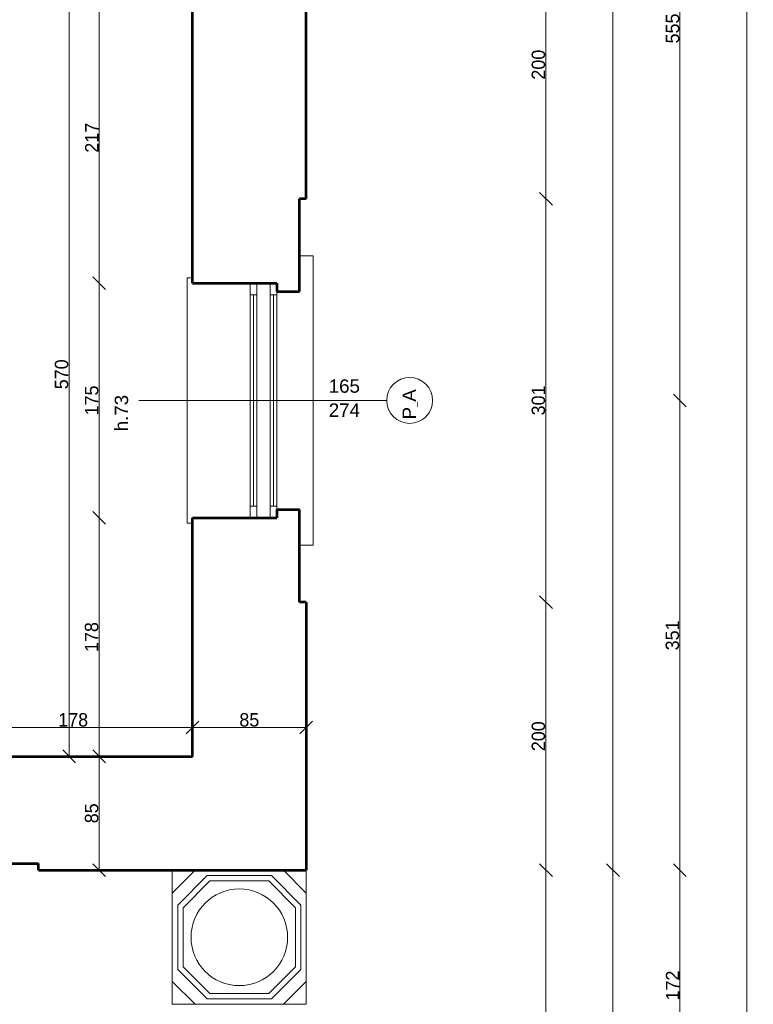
# Model space of a CAD drawing. Header units: inches. Extents: x -21887 to 84279, y -131485 to 67836.
# Tile 240 of 256: x 72411 to 77887, y 31581 to 38926. Entities that reach past the tile are written whole.
import ezdxf

# ---------------------------------------------------------------- set-up
doc = ezdxf.new("R2010")
doc.units = ezdxf.units.IN
doc.header["$MEASUREMENT"] = 0
doc.layers.get('0').update_dxf_attribs({"lineweight": 13})
doc.layers.get('Defpoints').update_dxf_attribs({"lineweight": 13})
for name, color, linetype, lineweight in [('AI_MURY', 7, 'Continuous', 53), ('Dimensioning', 7, 'Continuous', 13), ('DRZWI', 7, 'Continuous', 13), ('schodzy', 7, 'Continuous', 13)]:
    doc.layers.add(name, color=color, linetype=linetype, lineweight=lineweight)
doc.styles.add('GENERATED_STYLE_7', font='txt')
doc.styles.add('Style-Courier New', font='txt')
doc.dimstyles.new('Dimstyle_4', dxfattribs={"dimtxt": 100, "dimasz": 95, "dimexe": 0, "dimexo": 0, "dimgap": 0.09, "dimtad": 1, "dimdec": 0, "dimlfac": 0.1, "dimzin": 0, "dimdsep": 46, "dimlunit": 5, "dimtxsty": 'GENERATED_STYLE_7', "dimblk": 'ARROWHEAD_6', "dimcen": 0.09, "dimclrd": 161, "dimclre": 161, "dimclrt": 7, "dimadec": 0, "dimazin": 0, "dimtfac": 1, "dimtdec": 0, "dimtmove": 0, "dimatfit": 3, "dimfxl": 0, "dimtolj": 1, "dimtzin": 0, "dimarcsym": 0})
doc.dimstyles.new('Dimstyle_5', dxfattribs={"dimtxt": 100, "dimasz": 95, "dimexe": 0.18, "dimexo": 0, "dimgap": 0.09, "dimtad": 1, "dimtih": 1, "dimtoh": 1, "dimdec": 0, "dimlfac": 0.1, "dimzin": 0, "dimdsep": 46, "dimlunit": 5, "dimtxsty": 'GENERATED_STYLE_7', "dimblk": 'ARROWHEAD_6', "dimcen": 0.09, "dimclrd": 161, "dimclre": 161, "dimclrt": 7, "dimadec": 0, "dimazin": 0, "dimtfac": 1, "dimtdec": 0, "dimtmove": 0, "dimatfit": 3, "dimfxl": 0, "dimtolj": 1, "dimtzin": 0, "dimarcsym": 0})

# ---------------------------------------------------------------- blocks, each defined once
blk = doc.blocks.new('ARROWHEAD_6')
at = {"color": 0, "linetype": 'Continuous'}
for p, q in [((0, 0), (-1, 0)), ((-0.5, -0.5), (0.5, 0.5))]:
    blk.add_line(p, q, dxfattribs=at)
blk = doc.blocks.new('*U138')
at = {"layer": 'Defpoints', "color": 0, "linetype": 'Continuous'}
for p in [(72780.3, 39130.7), (72780.3, 39130.7), (72780.3, 33430.7)]:
    blk.add_point(p, dxfattribs=at)
at = {"layer": 'Dimensioning', "color": 161, "linetype": 'Continuous', "lineweight": -2}
blk.add_line((72780.3, 33525.7), (72780.3, 39035.7), dxfattribs=at)
at = {"layer": 'Dimensioning', "color": 161, "linetype": 'Continuous', "lineweight": -2, "xscale": 95, "yscale": 95, "zscale": 95}
for p, rotation in [((72780.3, 39130.7), 90), ((72780.3, 33430.7), 270)]:
    blk.add_blockref('ARROWHEAD_6', p, dxfattribs=dict(at, rotation=rotation))
at = {"layer": 'Dimensioning', "color": 7, "linetype": 'Continuous', "insert": (72724, 36280.7), "char_height": 100, "attachment_point": 5, "rotation": 90, "style": 'GENERATED_STYLE_7'}
blk.add_mtext('570', dxfattribs=at)
blk = doc.blocks.new('*D1814')
at = {"layer": 'Defpoints'}
for p in [(72780.3, 39130.7), (72780.3, 39130.7), (72780.3, 36280.7), (72780.3, 33430.7)]:
    blk.add_point(p, dxfattribs=at)
at = {"layer": 'Dimensioning', "color": 161, "linetype": 'Continuous'}
blk.add_blockref('*U138', (0, 0), dxfattribs=at)
blk = doc.blocks.new('*U54')
at = {"layer": 'Defpoints', "color": 0, "linetype": 'Continuous'}
for p in [(71738, 32580.7), (76339.4, 32580.7), (62048, 19240.7)]:
    blk.add_point(p, dxfattribs=at)
at = {"layer": 'Dimensioning', "color": 161, "linetype": 'Continuous', "lineweight": -2}
for p, q in [((76339.2, 32580.7), (76339.4, 32580.7)), ((76339.4, 19335.7), (76339.4, 32485.7)), ((76339.2, 19240.7), (76339.4, 19240.7))]:
    blk.add_line(p, q, dxfattribs=at)
at = {"layer": 'Dimensioning', "color": 161, "linetype": 'Continuous', "lineweight": -2, "xscale": 95, "yscale": 95, "zscale": 95}
for p, rotation in [((76339.4, 32580.7), 90), ((76339.4, 19240.7), 270)]:
    blk.add_blockref('ARROWHEAD_6', p, dxfattribs=dict(at, rotation=rotation))
at = {"layer": 'Dimensioning', "color": 7, "linetype": 'Continuous', "insert": (76283.1, 25910.7), "char_height": 100, "attachment_point": 5, "rotation": 90, "style": 'GENERATED_STYLE_7'}
blk.add_mtext('1334', dxfattribs=at)
blk = doc.blocks.new('*D2221')
at = {"layer": 'Defpoints'}
for p in [(71738, 32580.7), (76339.4, 32580.7), (76339.4, 25910.7), (62048, 19240.7)]:
    blk.add_point(p, dxfattribs=at)
at = {"layer": 'Dimensioning', "color": 161, "linetype": 'Continuous'}
blk.add_blockref('*U54', (0, 0), dxfattribs=at)
blk = doc.blocks.new('*U55')
at = {"layer": 'Defpoints', "color": 0, "linetype": 'Continuous'}
for p in [(71738, 34580.7), (76339.4, 34580.7), (71738, 32580.7)]:
    blk.add_point(p, dxfattribs=at)
at = {"layer": 'Dimensioning', "color": 161, "linetype": 'Continuous', "lineweight": -2}
for p, q in [((76339.2, 34580.7), (76339.4, 34580.7)), ((76339.4, 32675.7), (76339.4, 34485.7)), ((76339.2, 32580.7), (76339.4, 32580.7))]:
    blk.add_line(p, q, dxfattribs=at)
at = {"layer": 'Dimensioning', "color": 161, "linetype": 'Continuous', "lineweight": -2, "xscale": 95, "yscale": 95, "zscale": 95}
for p, rotation in [((76339.4, 34580.7), 90), ((76339.4, 32580.7), 270)]:
    blk.add_blockref('ARROWHEAD_6', p, dxfattribs=dict(at, rotation=rotation))
at = {"layer": 'Dimensioning', "color": 7, "linetype": 'Continuous', "insert": (76283.1, 33580.7), "char_height": 100, "attachment_point": 5, "rotation": 90, "style": 'GENERATED_STYLE_7'}
blk.add_mtext('200', dxfattribs=at)
blk = doc.blocks.new('*D2222')
at = {"layer": 'Defpoints'}
for p in [(71738, 34580.7), (76339.4, 34580.7), (76339.4, 33580.7), (71738, 32580.7)]:
    blk.add_point(p, dxfattribs=at)
at = {"layer": 'Dimensioning', "color": 161, "linetype": 'Continuous'}
blk.add_blockref('*U55', (0, 0), dxfattribs=at)
blk = doc.blocks.new('*U56')
at = {"layer": 'Defpoints', "color": 0, "linetype": 'Continuous'}
for p in [(71738, 37590.7), (76339.4, 37590.7), (71738, 34580.7)]:
    blk.add_point(p, dxfattribs=at)
at = {"layer": 'Dimensioning', "color": 161, "linetype": 'Continuous', "lineweight": -2}
for p, q in [((76339.2, 37590.7), (76339.4, 37590.7)), ((76339.4, 34675.7), (76339.4, 37495.7)), ((76339.2, 34580.7), (76339.4, 34580.7))]:
    blk.add_line(p, q, dxfattribs=at)
at = {"layer": 'Dimensioning', "color": 161, "linetype": 'Continuous', "lineweight": -2, "xscale": 95, "yscale": 95, "zscale": 95}
for p, rotation in [((76339.4, 37590.7), 90), ((76339.4, 34580.7), 270)]:
    blk.add_blockref('ARROWHEAD_6', p, dxfattribs=dict(at, rotation=rotation))
at = {"layer": 'Dimensioning', "color": 7, "linetype": 'Continuous', "insert": (76283.1, 36085.7), "char_height": 100, "attachment_point": 5, "rotation": 90, "style": 'GENERATED_STYLE_7'}
blk.add_mtext('301', dxfattribs=at)
blk = doc.blocks.new('*D2223')
at = {"layer": 'Defpoints'}
for p in [(71738, 37590.7), (76339.4, 37590.7), (76339.4, 36085.7), (71738, 34580.7)]:
    blk.add_point(p, dxfattribs=at)
at = {"layer": 'Dimensioning', "color": 161, "linetype": 'Continuous'}
blk.add_blockref('*U56', (0, 0), dxfattribs=at)
blk = doc.blocks.new('*U57')
at = {"layer": 'Defpoints', "color": 0, "linetype": 'Continuous'}
for p in [(71738, 39590.7), (76339.4, 39590.7), (71738, 37590.7)]:
    blk.add_point(p, dxfattribs=at)
at = {"layer": 'Dimensioning', "color": 161, "linetype": 'Continuous', "lineweight": -2}
for p, q in [((76339.2, 39590.7), (76339.4, 39590.7)), ((76339.4, 37685.7), (76339.4, 39495.7)), ((76339.2, 37590.7), (76339.4, 37590.7))]:
    blk.add_line(p, q, dxfattribs=at)
at = {"layer": 'Dimensioning', "color": 161, "linetype": 'Continuous', "lineweight": -2, "xscale": 95, "yscale": 95, "zscale": 95}
for p, rotation in [((76339.4, 39590.7), 90), ((76339.4, 37590.7), 270)]:
    blk.add_blockref('ARROWHEAD_6', p, dxfattribs=dict(at, rotation=rotation))
at = {"layer": 'Dimensioning', "color": 7, "linetype": 'Continuous', "insert": (76283.1, 38590.7), "char_height": 100, "attachment_point": 5, "rotation": 90, "style": 'GENERATED_STYLE_7'}
blk.add_mtext('200', dxfattribs=at)
blk = doc.blocks.new('*D2224')
at = {"layer": 'Defpoints'}
for p in [(71738, 39590.7), (76339.4, 39590.7), (76339.4, 38590.7), (71738, 37590.7)]:
    blk.add_point(p, dxfattribs=at)
at = {"layer": 'Dimensioning', "color": 161, "linetype": 'Continuous'}
blk.add_blockref('*U57', (0, 0), dxfattribs=at)
blk = doc.blocks.new('*U65')
at = {"layer": 'Defpoints', "color": 0, "linetype": 'Continuous'}
for p in [(71738, 32580.7), (76839.4, 32580.7), (62048, 19240.7)]:
    blk.add_point(p, dxfattribs=at)
at = {"layer": 'Dimensioning', "color": 161, "linetype": 'Continuous', "lineweight": -2}
for p, q in [((76839.2, 32580.7), (76839.4, 32580.7)), ((76839.4, 19335.7), (76839.4, 32485.7)), ((76839.2, 19240.7), (76839.4, 19240.7))]:
    blk.add_line(p, q, dxfattribs=at)
at = {"layer": 'Dimensioning', "color": 161, "linetype": 'Continuous', "lineweight": -2, "xscale": 95, "yscale": 95, "zscale": 95}
for p, rotation in [((76839.4, 32580.7), 90), ((76839.4, 19240.7), 270)]:
    blk.add_blockref('ARROWHEAD_6', p, dxfattribs=dict(at, rotation=rotation))
at = {"layer": 'Dimensioning', "color": 7, "linetype": 'Continuous', "insert": (76783.1, 25910.7), "char_height": 100, "attachment_point": 5, "rotation": 90, "style": 'GENERATED_STYLE_7'}
blk.add_mtext('1334', dxfattribs=at)
blk = doc.blocks.new('*D2232')
at = {"layer": 'Defpoints'}
for p in [(71738, 32580.7), (76839.4, 32580.7), (76839.4, 25910.7), (62048, 19240.7)]:
    blk.add_point(p, dxfattribs=at)
at = {"layer": 'Dimensioning', "color": 161, "linetype": 'Continuous'}
blk.add_blockref('*U65', (0, 0), dxfattribs=at)
blk = doc.blocks.new('*U66')
at = {"layer": 'Defpoints', "color": 0, "linetype": 'Continuous'}
for p in [(71738, 62330.7), (76839.4, 62330.7), (71738, 32580.7)]:
    blk.add_point(p, dxfattribs=at)
at = {"layer": 'Dimensioning', "color": 161, "linetype": 'Continuous', "lineweight": -2}
for p, q in [((76839.2, 62330.7), (76839.4, 62330.7)), ((76839.4, 32675.7), (76839.4, 62235.7)), ((76839.2, 32580.7), (76839.4, 32580.7))]:
    blk.add_line(p, q, dxfattribs=at)
at = {"layer": 'Dimensioning', "color": 161, "linetype": 'Continuous', "lineweight": -2, "xscale": 95, "yscale": 95, "zscale": 95}
for p, rotation in [((76839.4, 62330.7), 90), ((76839.4, 32580.7), 270)]:
    blk.add_blockref('ARROWHEAD_6', p, dxfattribs=dict(at, rotation=rotation))
at = {"layer": 'Dimensioning', "color": 7, "linetype": 'Continuous', "insert": (76783.1, 47455.7), "char_height": 100, "attachment_point": 5, "rotation": 90, "style": 'GENERATED_STYLE_7'}
blk.add_mtext('2975', dxfattribs=at)
blk = doc.blocks.new('*D2233')
at = {"layer": 'Defpoints'}
for p in [(71738, 62330.7), (76839.4, 62330.7), (76839.4, 47455.7), (71738, 32580.7)]:
    blk.add_point(p, dxfattribs=at)
at = {"layer": 'Dimensioning', "color": 161, "linetype": 'Continuous'}
blk.add_blockref('*U66', (0, 0), dxfattribs=at)
blk = doc.blocks.new('*U89')
at = {"layer": 'Defpoints', "color": 0, "linetype": 'Continuous'}
for p in [(71738, 32580.7), (77339.4, 32580.7), (60968, 30860.7)]:
    blk.add_point(p, dxfattribs=at)
at = {"layer": 'Dimensioning', "color": 161, "linetype": 'Continuous', "lineweight": -2}
for p, q in [((77339.2, 32580.7), (77339.4, 32580.7)), ((77339.4, 30955.7), (77339.4, 32485.7)), ((77339.2, 30860.7), (77339.4, 30860.7))]:
    blk.add_line(p, q, dxfattribs=at)
at = {"layer": 'Dimensioning', "color": 161, "linetype": 'Continuous', "lineweight": -2, "xscale": 95, "yscale": 95, "zscale": 95}
for p, rotation in [((77339.4, 32580.7), 90), ((77339.4, 30860.7), 270)]:
    blk.add_blockref('ARROWHEAD_6', p, dxfattribs=dict(at, rotation=rotation))
at = {"layer": 'Dimensioning', "color": 7, "linetype": 'Continuous', "insert": (77284.3, 31720.7), "char_height": 100, "attachment_point": 5, "rotation": 90, "style": 'GENERATED_STYLE_7'}
blk.add_mtext('172', dxfattribs=at)
blk = doc.blocks.new('*D2256')
at = {"layer": 'Defpoints'}
for p in [(71738, 32580.7), (77339.4, 32580.7), (77339.4, 31720.7), (60968, 30860.7)]:
    blk.add_point(p, dxfattribs=at)
at = {"layer": 'Dimensioning', "color": 161, "linetype": 'Continuous'}
blk.add_blockref('*U89', (0, 0), dxfattribs=at)
blk = doc.blocks.new('*U90')
at = {"layer": 'Defpoints', "color": 0, "linetype": 'Continuous'}
for p in [(71788, 36085.7), (77339.4, 36085.7), (71738, 32580.7)]:
    blk.add_point(p, dxfattribs=at)
at = {"layer": 'Dimensioning', "color": 161, "linetype": 'Continuous', "lineweight": -2}
for p, q in [((77339.2, 36085.7), (77339.4, 36085.7)), ((77339.4, 32675.7), (77339.4, 35990.7)), ((77339.2, 32580.7), (77339.4, 32580.7))]:
    blk.add_line(p, q, dxfattribs=at)
at = {"layer": 'Dimensioning', "color": 161, "linetype": 'Continuous', "lineweight": -2, "xscale": 95, "yscale": 95, "zscale": 95}
for p, rotation in [((77339.4, 36085.7), 90), ((77339.4, 32580.7), 270)]:
    blk.add_blockref('ARROWHEAD_6', p, dxfattribs=dict(at, rotation=rotation))
at = {"layer": 'Dimensioning', "color": 7, "linetype": 'Continuous', "insert": (77283.1, 34333.2), "char_height": 100, "attachment_point": 5, "rotation": 90, "style": 'GENERATED_STYLE_7'}
blk.add_mtext('351', dxfattribs=at)
blk = doc.blocks.new('*D2257')
at = {"layer": 'Defpoints'}
for p in [(71788, 36085.7), (77339.4, 36085.7), (77339.4, 34333.2), (71738, 32580.7)]:
    blk.add_point(p, dxfattribs=at)
at = {"layer": 'Dimensioning', "color": 161, "linetype": 'Continuous'}
blk.add_blockref('*U90', (0, 0), dxfattribs=at)
blk = doc.blocks.new('*U91')
at = {"layer": 'Defpoints', "color": 0, "linetype": 'Continuous'}
for p in [(71688, 41635.7), (77339.4, 41635.7), (71788, 36085.7)]:
    blk.add_point(p, dxfattribs=at)
at = {"layer": 'Dimensioning', "color": 161, "linetype": 'Continuous', "lineweight": -2}
for p, q in [((77339.2, 41635.7), (77339.4, 41635.7)), ((77339.4, 36180.7), (77339.4, 41540.7)), ((77339.2, 36085.7), (77339.4, 36085.7))]:
    blk.add_line(p, q, dxfattribs=at)
at = {"layer": 'Dimensioning', "color": 161, "linetype": 'Continuous', "lineweight": -2, "xscale": 95, "yscale": 95, "zscale": 95}
for p, rotation in [((77339.4, 41635.7), 90), ((77339.4, 36085.7), 270)]:
    blk.add_blockref('ARROWHEAD_6', p, dxfattribs=dict(at, rotation=rotation))
at = {"layer": 'Dimensioning', "color": 7, "linetype": 'Continuous', "insert": (77284.4, 38860.7), "char_height": 100, "attachment_point": 5, "rotation": 90, "style": 'GENERATED_STYLE_7'}
blk.add_mtext('555', dxfattribs=at)
blk = doc.blocks.new('*D2258')
at = {"layer": 'Defpoints'}
for p in [(71688, 41635.7), (77339.4, 41635.7), (77339.4, 38860.7), (71788, 36085.7)]:
    blk.add_point(p, dxfattribs=at)
at = {"layer": 'Dimensioning', "color": 161, "linetype": 'Continuous'}
blk.add_blockref('*U91', (0, 0), dxfattribs=at)
blk = doc.blocks.new('*U97')
at = {"layer": 'Defpoints', "color": 0, "linetype": 'Continuous'}
for p in [(71738, 62330.7), (77839.4, 62330.7), (71738, -43809.3)]:
    blk.add_point(p, dxfattribs=at)
at = {"layer": 'Dimensioning', "color": 161, "linetype": 'Continuous', "lineweight": -2}
for p, q in [((77839.2, 62330.7), (77839.4, 62330.7)), ((77839.4, -43714.3), (77839.4, 62235.7)), ((77839.2, -43809.3), (77839.4, -43809.3))]:
    blk.add_line(p, q, dxfattribs=at)
at = {"layer": 'Dimensioning', "color": 161, "linetype": 'Continuous', "lineweight": -2, "xscale": 95, "yscale": 95, "zscale": 95}
for p, rotation in [((77839.4, 62330.7), 90), ((77839.4, -43809.3), 270)]:
    blk.add_blockref('ARROWHEAD_6', p, dxfattribs=dict(at, rotation=rotation))
at = {"layer": 'Dimensioning', "color": 7, "linetype": 'Continuous', "insert": (77783.1, 9260.7), "char_height": 100, "attachment_point": 5, "rotation": 90, "style": 'GENERATED_STYLE_7'}
blk.add_mtext('10614', dxfattribs=at)
blk = doc.blocks.new('*D2264')
at = {"layer": 'Defpoints'}
for p in [(71738, 62330.7), (77839.4, 62330.7), (77839.4, 9260.7), (71738, -43809.3)]:
    blk.add_point(p, dxfattribs=at)
at = {"layer": 'Dimensioning', "color": 161, "linetype": 'Continuous'}
blk.add_blockref('*U97', (0, 0), dxfattribs=at)
blk = doc.blocks.new('*U1452')
at = {"layer": 'Defpoints', "color": 0, "linetype": 'Continuous'}
for p in [(73700.5, 33646.1), (71920.5, 33430.7), (73700.5, 33430.7)]:
    blk.add_point(p, dxfattribs=at)
at = {"layer": 'Dimensioning', "color": 161, "linetype": 'Continuous', "lineweight": -2}
for p, q in [((71920.5, 33646), (71920.5, 33646.3)), ((72015.5, 33646.1), (73605.5, 33646.1)), ((73700.5, 33646), (73700.5, 33646.3))]:
    blk.add_line(p, q, dxfattribs=at)
at = {"layer": 'Dimensioning', "color": 161, "linetype": 'Continuous', "lineweight": -2, "xscale": 95, "yscale": 95, "zscale": 95, "rotation": 180}
blk.add_blockref('ARROWHEAD_6', (71920.5, 33646.1), dxfattribs=at)
at = {"layer": 'Dimensioning', "color": 161, "linetype": 'Continuous', "lineweight": -2, "xscale": 95, "yscale": 95, "zscale": 95}
blk.add_blockref('ARROWHEAD_6', (73700.5, 33646.1), dxfattribs=at)
at = {"layer": 'Dimensioning', "color": 7, "linetype": 'Continuous', "insert": (72810.5, 33702.4), "char_height": 100, "attachment_point": 5, "style": 'GENERATED_STYLE_7'}
blk.add_mtext('178', dxfattribs=at)
blk = doc.blocks.new('*D2687')
at = {"layer": 'Defpoints'}
for p in [(72810.5, 33646.1), (73700.5, 33646.1), (71920.5, 33430.7), (73700.5, 33430.7)]:
    blk.add_point(p, dxfattribs=at)
at = {"layer": 'Dimensioning', "color": 161, "linetype": 'Continuous'}
blk.add_blockref('*U1452', (0, 0), dxfattribs=at)
blk = doc.blocks.new('*U1453')
at = {"layer": 'Defpoints', "color": 0, "linetype": 'Continuous'}
for p in [(74549.9, 33646.1), (74549.9, 33506.6), (73700.5, 33430.7)]:
    blk.add_point(p, dxfattribs=at)
at = {"layer": 'Dimensioning', "color": 161, "linetype": 'Continuous', "lineweight": -2}
for p, q in [((73700.5, 33646), (73700.5, 33646.3)), ((73795.5, 33646.1), (74454.9, 33646.1)), ((74549.9, 33646), (74549.9, 33646.3))]:
    blk.add_line(p, q, dxfattribs=at)
at = {"layer": 'Dimensioning', "color": 161, "linetype": 'Continuous', "lineweight": -2, "xscale": 95, "yscale": 95, "zscale": 95, "rotation": 180}
blk.add_blockref('ARROWHEAD_6', (73700.5, 33646.1), dxfattribs=at)
at = {"layer": 'Dimensioning', "color": 161, "linetype": 'Continuous', "lineweight": -2, "xscale": 95, "yscale": 95, "zscale": 95}
blk.add_blockref('ARROWHEAD_6', (74549.9, 33646.1), dxfattribs=at)
at = {"layer": 'Dimensioning', "color": 7, "linetype": 'Continuous', "insert": (74125.2, 33702.4), "char_height": 100, "attachment_point": 5, "style": 'GENERATED_STYLE_7'}
blk.add_mtext('85', dxfattribs=at)
blk = doc.blocks.new('*D2688')
at = {"layer": 'Defpoints'}
for p in [(74125.2, 33646.1), (74549.9, 33646.1), (74549.9, 33506.6), (73700.5, 33430.7)]:
    blk.add_point(p, dxfattribs=at)
at = {"layer": 'Dimensioning', "color": 161, "linetype": 'Continuous'}
blk.add_blockref('*U1453', (0, 0), dxfattribs=at)
blk = doc.blocks.new('*U546')
at = {"layer": 'Defpoints', "color": 0, "linetype": 'Continuous'}
for p in [(73004.6, 33430.7), (73512.9, 33430.7), (73512.9, 32580.7)]:
    blk.add_point(p, dxfattribs=at)
at = {"layer": 'Dimensioning', "color": 161, "linetype": 'Continuous', "lineweight": -2}
for p, q in [((73004.8, 33430.7), (73004.6, 33430.7)), ((73004.6, 32675.7), (73004.6, 33335.7)), ((73004.8, 32580.7), (73004.6, 32580.7))]:
    blk.add_line(p, q, dxfattribs=at)
at = {"layer": 'Dimensioning', "color": 161, "linetype": 'Continuous', "lineweight": -2, "xscale": 95, "yscale": 95, "zscale": 95}
for p, rotation in [((73004.6, 33430.7), 90), ((73004.6, 32580.7), 270)]:
    blk.add_blockref('ARROWHEAD_6', p, dxfattribs=dict(at, rotation=rotation))
at = {"layer": 'Dimensioning', "color": 7, "linetype": 'Continuous', "insert": (72948.3, 33005.7), "char_height": 100, "attachment_point": 5, "rotation": 90, "style": 'GENERATED_STYLE_7'}
blk.add_mtext('85', dxfattribs=at)
blk = doc.blocks.new('*D2770')
at = {"layer": 'Defpoints'}
for p in [(73004.6, 33430.7), (73512.9, 33430.7), (73004.6, 33005.7), (73512.9, 32580.7)]:
    blk.add_point(p, dxfattribs=at)
at = {"layer": 'Dimensioning', "color": 161, "linetype": 'Continuous'}
blk.add_blockref('*U546', (0, 0), dxfattribs=at)
blk = doc.blocks.new('*U547')
at = {"layer": 'Defpoints', "color": 0, "linetype": 'Continuous'}
for p in [(73004.6, 35210.7), (74330.5, 35210.7), (73512.9, 33430.7)]:
    blk.add_point(p, dxfattribs=at)
at = {"layer": 'Dimensioning', "color": 161, "linetype": 'Continuous', "lineweight": -2}
for p, q in [((73004.8, 35210.7), (73004.6, 35210.7)), ((73004.6, 33525.7), (73004.6, 35115.7)), ((73004.8, 33430.7), (73004.6, 33430.7))]:
    blk.add_line(p, q, dxfattribs=at)
at = {"layer": 'Dimensioning', "color": 161, "linetype": 'Continuous', "lineweight": -2, "xscale": 95, "yscale": 95, "zscale": 95}
for p, rotation in [((73004.6, 35210.7), 90), ((73004.6, 33430.7), 270)]:
    blk.add_blockref('ARROWHEAD_6', p, dxfattribs=dict(at, rotation=rotation))
at = {"layer": 'Dimensioning', "color": 7, "linetype": 'Continuous', "insert": (72948.3, 34320.7), "char_height": 100, "attachment_point": 5, "rotation": 90, "style": 'GENERATED_STYLE_7'}
blk.add_mtext('178', dxfattribs=at)
blk = doc.blocks.new('*D2771')
at = {"layer": 'Defpoints'}
for p in [(73004.6, 35210.7), (74330.5, 35210.7), (73004.6, 34320.7), (73512.9, 33430.7)]:
    blk.add_point(p, dxfattribs=at)
at = {"layer": 'Dimensioning', "color": 161, "linetype": 'Continuous'}
blk.add_blockref('*U547', (0, 0), dxfattribs=at)
blk = doc.blocks.new('*U548')
at = {"layer": 'Defpoints', "color": 0, "linetype": 'Continuous'}
for p in [(73004.6, 36960.7), (74330.5, 36960.7), (74330.5, 35210.7)]:
    blk.add_point(p, dxfattribs=at)
at = {"layer": 'Dimensioning', "color": 161, "linetype": 'Continuous', "lineweight": -2}
for p, q in [((73004.8, 36960.7), (73004.6, 36960.7)), ((73004.6, 35305.7), (73004.6, 36865.7)), ((73004.8, 35210.7), (73004.6, 35210.7))]:
    blk.add_line(p, q, dxfattribs=at)
at = {"layer": 'Dimensioning', "color": 161, "linetype": 'Continuous', "lineweight": -2, "xscale": 95, "yscale": 95, "zscale": 95}
for p, rotation in [((73004.6, 36960.7), 90), ((73004.6, 35210.7), 270)]:
    blk.add_blockref('ARROWHEAD_6', p, dxfattribs=dict(at, rotation=rotation))
at = {"layer": 'Dimensioning', "color": 7, "linetype": 'Continuous', "insert": (72948.9, 36085.7), "char_height": 100, "attachment_point": 5, "rotation": 90, "style": 'GENERATED_STYLE_7'}
blk.add_mtext('175', dxfattribs=at)
blk = doc.blocks.new('*D2772')
at = {"layer": 'Defpoints'}
for p in [(73004.6, 36960.7), (74330.5, 36960.7), (73004.6, 36085.7), (74330.5, 35210.7)]:
    blk.add_point(p, dxfattribs=at)
at = {"layer": 'Dimensioning', "color": 161, "linetype": 'Continuous'}
blk.add_blockref('*U548', (0, 0), dxfattribs=at)
blk = doc.blocks.new('*U549')
at = {"layer": 'Defpoints', "color": 0, "linetype": 'Continuous'}
for p in [(73004.6, 39130.7), (73700.5, 39130.7), (74330.5, 36960.7)]:
    blk.add_point(p, dxfattribs=at)
at = {"layer": 'Dimensioning', "color": 161, "linetype": 'Continuous', "lineweight": -2}
for p, q in [((73004.8, 39130.7), (73004.6, 39130.7)), ((73004.6, 37055.7), (73004.6, 39035.7)), ((73004.8, 36960.7), (73004.6, 36960.7))]:
    blk.add_line(p, q, dxfattribs=at)
at = {"layer": 'Dimensioning', "color": 161, "linetype": 'Continuous', "lineweight": -2, "xscale": 95, "yscale": 95, "zscale": 95}
for p, rotation in [((73004.6, 39130.7), 90), ((73004.6, 36960.7), 270)]:
    blk.add_blockref('ARROWHEAD_6', p, dxfattribs=dict(at, rotation=rotation))
at = {"layer": 'Dimensioning', "color": 7, "linetype": 'Continuous', "insert": (72949.5, 38045.7), "char_height": 100, "attachment_point": 5, "rotation": 90, "style": 'GENERATED_STYLE_7'}
blk.add_mtext('217', dxfattribs=at)
blk = doc.blocks.new('*D2773')
at = {"layer": 'Defpoints'}
for p in [(73004.6, 39130.7), (73700.5, 39130.7), (73004.6, 38045.7), (74330.5, 36960.7)]:
    blk.add_point(p, dxfattribs=at)
at = {"layer": 'Dimensioning', "color": 161, "linetype": 'Continuous'}
blk.add_blockref('*U549', (0, 0), dxfattribs=at)

msp = doc.modelspace()

# ---------------------------------------------------------------- linework, layer by layer
at = {"layer": 'AI_MURY', "color": 7, "linetype": 'Continuous'}
for p, q in [((74550.5, 37590.7), (74550.5, 39590.7)), ((73700.5, 36960.7), (73700.5, 39130.7)), ((74550.5, 37590.7), (74500.5, 37590.7)), ((74500.5, 36898.2), (74500.5, 37590.7)), ((73700.5, 36960.7), (74330.5, 36960.7)), ((74330.5, 36960.7), (74330.5, 36898.2)), ((74330.5, 36898.2), (74500.5, 36898.2)), ((74330.5, 35273.2), (74500.5, 35273.2)), ((74330.5, 35273.2), (74330.5, 35210.7)), ((74500.5, 34580.7), (74500.5, 35273.2)), ((73700.5, 35210.7), (74330.5, 35210.7)), ((73700.5, 33430.7), (73700.5, 35210.7)), ((74550.5, 34580.7), (74500.5, 34580.7)), ((74550.5, 34580.7), (74550.5, 32580.7)), ((71920.5, 33430.7), (73700.5, 33430.7)), ((71858, 32630.7), (72550.5, 32630.7)), ((72550.5, 32580.7), (72550.5, 32630.7)), ((72550.5, 32580.7), (74550.5, 32580.7))]:
    msp.add_line(p, q, dxfattribs=at)
at = {"layer": 'AI_MURY', "color": 9, "linetype": 'Continuous'}
msp.add_line((73550.5, 32580.7), (74550.5, 32580.7), dxfattribs=at)
at = {"layer": 'DRZWI', "color": 251, "linetype": 'Continuous'}
for p, q in [((74600.5, 37164.6), (74500.5, 37164.6)), ((74600.5, 37164.6), (74600.5, 35006.8)), ((73660.5, 37000.7), (73660.5, 35170.7)), ((73700.5, 37000.7), (73660.5, 37000.7)), ((73700.5, 35170.7), (73660.5, 35170.7)), ((74600.5, 35006.8), (74500.5, 35006.8))]:
    msp.add_line(p, q, dxfattribs=at)
at = {"layer": 'DRZWI', "color": 220, "linetype": 'Continuous'}
for p, q in [((74130.5, 36873.2), (74130.5, 36960.7)), ((74180.5, 36873.2), (74180.5, 36960.7)), ((74280.5, 36873.2), (74280.5, 36960.7)), ((74330.5, 36873.2), (74330.5, 36898.2)), ((74130.5, 36873.2), (74180.5, 36873.2)), ((74130.5, 36873.2), (74130.5, 35298.2)), ((74155.5, 36873.2), (74155.5, 35298.2)), ((74180.5, 36873.2), (74180.5, 35298.2)), ((74280.5, 36873.2), (74330.5, 36873.2)), ((74280.5, 36873.2), (74280.5, 35298.2)), ((74305.5, 36873.2), (74305.5, 35298.2)), ((74330.5, 36873.2), (74330.5, 35298.2)), ((75150.9, 36085.7), (73300.1, 36085.7)), ((74130.5, 35298.2), (74130.5, 35210.7)), ((74130.5, 35298.2), (74180.5, 35298.2)), ((74180.5, 35298.2), (74180.5, 35210.7)), ((74280.5, 35298.2), (74280.5, 35210.7)), ((74280.5, 35298.2), (74330.5, 35298.2)), ((74330.5, 35298.2), (74330.5, 35273.2))]:
    msp.add_line(p, q, dxfattribs=at)
at = {"layer": 'DRZWI', "color": 9, "linetype": 'Continuous'}
for p, q in [((73550.5, 32410.7), (73720.5, 32580.7)), ((74550.5, 32410.7), (74380.5, 32580.7)), ((73810.2, 32540.7), (74290.8, 32540.7)), ((73831.1, 32500.7), (74269.9, 32500.7))]:
    msp.add_line(p, q, dxfattribs=at)
at = {"layer": 'DRZWI', "color": 220, "linetype": 'Continuous'}
msp.add_circle((75322.2, 36085.6), 171.3, dxfattribs=at)
at = {"layer": 'schodzy', "color": 9, "linetype": 'Continuous'}
for p, q in [((73550.5, 32580.7), (73550.5, 31580.7)), ((74550.5, 32580.7), (74550.5, 31580.7)), ((73590.5, 32321), (73810.2, 32540.7)), ((73630.5, 32300.1), (73831.1, 32500.7)), ((74470.5, 32300.1), (74269.9, 32500.7)), ((74510.5, 32321), (74290.8, 32540.7)), ((73590.5, 32321), (73590.5, 31840.4)), ((74510.5, 32321), (74510.5, 31840.4)), ((73630.5, 32300.1), (73630.5, 31861.3)), ((74470.5, 32300.1), (74470.5, 31861.3)), ((73590.5, 31840.4), (73810.2, 31620.7)), ((73630.5, 31861.3), (73831.1, 31660.7)), ((74470.5, 31861.3), (74269.9, 31660.7)), ((74510.5, 31840.4), (74290.8, 31620.7)), ((73550.5, 31750.7), (73720.5, 31580.7)), ((74550.5, 31750.7), (74380.5, 31580.7)), ((73831.1, 31660.7), (74269.9, 31660.7)), ((73810.2, 31620.7), (74290.8, 31620.7)), ((73550.5, 31580.7), (74550.5, 31580.7))]:
    msp.add_line(p, q, dxfattribs=at)
at = {"layer": 'schodzy', "color": 7, "linetype": 'Continuous'}
msp.add_circle((74050.5, 32080.7), 360.3, dxfattribs=at)

# ---------------------------------------------------------------- texts
at = {"layer": 'DRZWI', "color": 220, "insert": (74717.8, 36243.3), "char_height": 100, "width": 355.178, "attachment_point": 1, "line_spacing_factor": 1.079079, "style": 'GENERATED_STYLE_7'}
msp.add_mtext('\\fArial|b0|i0|c238|p39;165\\P274', dxfattribs=at)
at = {"layer": 'DRZWI', "color": 220, "char_height": 100, "attachment_point": 1, "rotation": 90, "style": 'GENERATED_STYLE_7'}
for s, insert, width in [('\\fArial|b0|i0|c238|p39;P\\H50.000000;_\\H100.000000;A', (75268.6, 35944.1), 460.117), ('\\fArial|b0|i0|c238|p39;h.73', (73120.5, 35855.3), 460.863)]:
    msp.add_mtext(s, dxfattribs=dict(at, insert=insert, width=width))

# ---------------------------------------------------------------- dimensions: what is measured, and where the dimension line sits
at = {"layer": 'Dimensioning', "color": 161, "linetype": 'Continuous'}
for base, p1, p2, picture, middle in [((76839.4, 62330.7), (71738, 32580.7), (71738, 62330.7), '*D2233', (76839.4, 47455.7)), ((77839.4, 62330.7), (71738, -43809.3), (71738, 62330.7), '*D2264', (77839.4, 9260.7)), ((77339.4, 41635.7), (71788, 36085.7), (71688, 41635.7), '*D2258', (77339.4, 38860.7)), ((76339.4, 39590.7), (71738, 37590.7), (71738, 39590.7), '*D2224', (76339.4, 38590.7)), ((72780.3, 39130.7), (72780.3, 33430.7), (72780.3, 39130.7), '*D1814', (72780.3, 36280.7)), ((73004.6, 39130.7), (74330.5, 36960.7), (73700.5, 39130.7), '*D2773', (73004.6, 38045.7)), ((76339.4, 37590.7), (71738, 34580.7), (71738, 37590.7), '*D2223', (76339.4, 36085.7)), ((73004.6, 36960.7), (74330.5, 35210.7), (74330.5, 36960.7), '*D2772', (73004.6, 36085.7)), ((77339.4180062, 36085.7131048), (71738.0429772, 32580.7131048), (71788.0429772, 36085.7131048), '*D2257', (77339.4180062, 34333.2131048)), ((73004.6, 35210.7), (73512.9, 33430.7), (74330.5, 35210.7), '*D2771', (73004.6, 34320.7)), ((76339.4, 34580.7), (71738, 32580.7), (71738, 34580.7), '*D2222', (76339.4, 33580.7)), ((73004.6, 33430.7), (73512.9, 32580.7), (73512.9, 33430.7), '*D2770', (73004.6, 33005.7)), ((77339.4, 32580.7), (60968, 30860.7), (71738, 32580.7), '*D2256', (77339.4, 31720.7)), ((76339.4, 32580.7), (62048, 19240.7), (71738, 32580.7), '*D2221', (76339.4, 25910.7)), ((76839.4, 32580.7), (62048, 19240.7), (71738, 32580.7), '*D2232', (76839.4, 25910.7))]:
    dim = msp.add_linear_dim(base=base, p1=p1, p2=p2, angle=90, dimstyle='Dimstyle_4', override={"dimtxsty": 'Style-Courier New', "dimclrd": 0, "dimclre": 161, "dimlwe": 0}, dxfattribs=at)
    dim.commit()
    dim.dimension.update_dxf_attribs({"geometry": picture, "text_midpoint": middle, "dimtype": 128})
for base, p1, p2, picture, middle in [((73700.5, 33646.1), (71920.5, 33430.7), (73700.5, 33430.7), '*D2687', (72810.5, 33646.1)), ((74549.9, 33646.1), (73700.5, 33430.7), (74549.9, 33506.6), '*D2688', (74125.2, 33646.1))]:
    dim = msp.add_linear_dim(base=base, p1=p1, p2=p2, dimstyle='Dimstyle_5', override={"dimtxsty": 'Style-Courier New', "dimclrd": 0, "dimclre": 161, "dimlwe": 0}, dxfattribs=at)
    dim.commit()
    dim.dimension.update_dxf_attribs({"geometry": picture, "text_midpoint": middle, "dimtype": 128})

doc.saveas('drawing.dxf')
